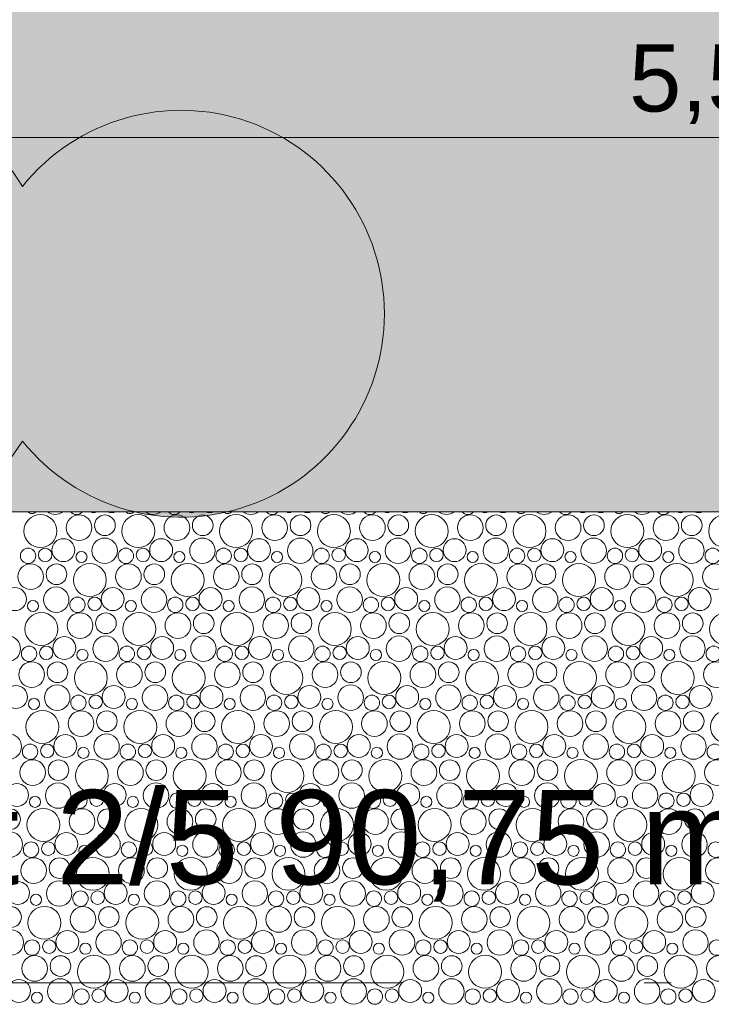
# Model space of a CAD drawing. Header units: metres. Extents: x -167 to 338, y -186 to 508.
# Tile 164 of 256: x 72.31 to 74.88, y 43.92 to 47.58. Entities that reach past the tile are written whole.
import ezdxf

# ---------------------------------------------------------------- set-up
doc = ezdxf.new("R2010")
doc.units = ezdxf.units.M
doc.header["$MEASUREMENT"] = 0
doc.linetypes.add('LINE_LT_20', pattern=[11, 2, -0.9, 0.1, -0.9, 4, -1, 2, -0.1])
doc.linetypes.add('Öffnungslinie Tür Fenster', pattern=[0.23, 0.15, -0.08])
for name, color, linetype in [('60 Gelände 2D Übersicht', 7, 'Continuous'), ('60 Stellplätze', 7, 'Continuous'), ('94 Genehmigungsplanung Bemaßung', 7, 'Continuous'), ('PB-L-Baugrenze', 7, 'Continuous')]:
    doc.layers.add(name, color=color, linetype=linetype)
doc.styles.add('ERSTELLTER_STIL_1', font='arial.ttf')
doc.dimstyles.new('ERSTELLTER_STIL__1', dxfattribs={"dimtxt": 0.25, "dimasz": 0.19, "dimexe": 0.18, "dimexo": 0.1, "dimgap": 0, "dimtad": 1, "dimtih": 1, "dimtoh": 1, "dimzin": 0, "dimdsep": 46, "dimtxsty": 'ERSTELLTER_STIL_1', "dimblk": 'ARROWHEAD_6', "dimblk1": 'ARROWHEAD_6', "dimblk2": 'ARROWHEAD_6', "dimcen": 0.09, "dimclrd": 7, "dimclre": 7, "dimclrt": 7, "dimazin": 0, "dimtfac": 1, "dimtdec": 4, "dimtmove": 0, "dimatfit": 3, "dimfxl": 1, "dimtolj": 1, "dimtzin": 0, "dimarcsym": 0})

# ---------------------------------------------------------------- blocks, each defined once
blk = doc.blocks.new('*X43', base_point=(27236.1321, 33357.279))
at = {"layer": '60 Gelände 2D Übersicht', "color": 9, "linetype": 'Continuous', "lineweight": 18}
for centre, radius in [((72.3903, 45.6786), 0.0612), ((72.754, 45.6786), 0.0612), ((73.1177, 45.6786), 0.0612), ((73.4814, 45.6786), 0.0612), ((73.8451, 45.6786), 0.0612), ((74.2089, 45.6786), 0.0612), ((74.5726, 45.6786), 0.0612), ((74.9363, 45.6786), 0.0612), ((72.5339, 45.6911), 0.0477), ((72.6299, 45.6999), 0.0384), ((72.8976, 45.6911), 0.0477), ((72.9936, 45.6999), 0.0384), ((73.2613, 45.6911), 0.0477), ((73.3573, 45.6999), 0.0384), ((73.625, 45.6911), 0.0477), ((73.721, 45.6999), 0.0384), ((73.9887, 45.6911), 0.0477), ((74.0847, 45.6999), 0.0384), ((74.3524, 45.6911), 0.0477), ((74.4485, 45.6999), 0.0384), ((74.7161, 45.6911), 0.0477), ((74.8122, 45.6999), 0.0384), ((72.4754, 45.6077), 0.0426), ((72.6289, 45.6055), 0.0473), ((72.8391, 45.6077), 0.0426), ((72.9926, 45.6055), 0.0473), ((73.2028, 45.6077), 0.0426), ((73.3563, 45.6055), 0.0473), ((73.5665, 45.6077), 0.0426), ((73.72, 45.6055), 0.0473), ((73.9303, 45.6077), 0.0426), ((74.0837, 45.6055), 0.0473), ((74.294, 45.6077), 0.0426), ((74.4474, 45.6055), 0.0473), ((74.6577, 45.6077), 0.0426), ((74.8111, 45.6055), 0.0473), ((72.3442, 45.5864), 0.0286), ((72.408, 45.59), 0.0251), ((72.5428, 45.5823), 0.0207), ((72.7079, 45.5864), 0.0286), ((72.7718, 45.59), 0.0251), ((72.9065, 45.5823), 0.0207), ((73.0716, 45.5864), 0.0286), ((73.1355, 45.59), 0.0251), ((73.2702, 45.5823), 0.0207), ((73.4353, 45.5864), 0.0286), ((73.4992, 45.59), 0.0251), ((73.6339, 45.5823), 0.0207), ((73.7991, 45.5864), 0.0286), ((73.8629, 45.59), 0.0251), ((73.9976, 45.5823), 0.0207), ((74.1628, 45.5864), 0.0286), ((74.2266, 45.59), 0.0251), ((74.3613, 45.5823), 0.0207), ((74.5265, 45.5864), 0.0286), ((74.5903, 45.59), 0.0251), ((74.725, 45.5823), 0.0207), ((74.8902, 45.5864), 0.0286), ((72.3539, 45.5091), 0.0477), ((72.4499, 45.5179), 0.0384), ((72.574, 45.4966), 0.0612), ((72.7176, 45.5091), 0.0477), ((72.8136, 45.5179), 0.0384), ((72.9377, 45.4966), 0.0612), ((73.0813, 45.5091), 0.0477), ((73.1773, 45.5179), 0.0384), ((73.3014, 45.4966), 0.0612), ((73.445, 45.5091), 0.0477), ((73.541, 45.5179), 0.0384), ((73.6651, 45.4966), 0.0612), ((73.8087, 45.5091), 0.0477), ((73.9047, 45.5179), 0.0384), ((74.0289, 45.4966), 0.0612), ((74.1724, 45.5091), 0.0477), ((74.2685, 45.5179), 0.0384), ((74.3926, 45.4966), 0.0612), ((74.5361, 45.5091), 0.0477), ((74.6322, 45.5179), 0.0384), ((74.7563, 45.4966), 0.0612), ((74.8998, 45.5091), 0.0477), ((72.2954, 45.4257), 0.0426), ((72.4489, 45.4235), 0.0473), ((72.6591, 45.4257), 0.0426), ((72.8126, 45.4235), 0.0473), ((73.0228, 45.4257), 0.0426), ((73.1763, 45.4235), 0.0473), ((73.3865, 45.4257), 0.0426), ((73.54, 45.4235), 0.0473), ((73.7503, 45.4257), 0.0426), ((73.9037, 45.4235), 0.0473), ((74.114, 45.4257), 0.0426), ((74.2674, 45.4235), 0.0473), ((74.4777, 45.4257), 0.0426), ((74.6311, 45.4235), 0.0473), ((74.8414, 45.4257), 0.0426), ((72.3628, 45.4003), 0.0207), ((72.5279, 45.4044), 0.0286), ((72.5918, 45.408), 0.0251), ((72.7265, 45.4003), 0.0207), ((72.8916, 45.4044), 0.0286), ((72.9555, 45.408), 0.0251), ((73.0902, 45.4003), 0.0207), ((73.2553, 45.4044), 0.0286), ((73.3192, 45.408), 0.0251), ((73.4539, 45.4003), 0.0207), ((73.6191, 45.4044), 0.0286), ((73.6829, 45.408), 0.0251), ((73.8176, 45.4003), 0.0207), ((73.9828, 45.4044), 0.0286), ((74.0466, 45.408), 0.0251), ((74.1813, 45.4003), 0.0207), ((74.3465, 45.4044), 0.0286), ((74.4103, 45.408), 0.0251), ((74.545, 45.4003), 0.0207), ((74.7102, 45.4044), 0.0286), ((74.774, 45.408), 0.0251), ((72.394, 45.3146), 0.0612), ((72.5376, 45.3271), 0.0477), ((72.6336, 45.3359), 0.0384), ((72.7577, 45.3146), 0.0612), ((72.9013, 45.3271), 0.0477), ((72.9973, 45.3359), 0.0384), ((73.1214, 45.3146), 0.0612), ((73.265, 45.3271), 0.0477), ((73.361, 45.3359), 0.0384), ((73.4851, 45.3146), 0.0612), ((73.6287, 45.3271), 0.0477), ((73.7247, 45.3359), 0.0384), ((73.8489, 45.3146), 0.0612), ((73.9924, 45.3271), 0.0477), ((74.0885, 45.3359), 0.0384), ((74.2126, 45.3146), 0.0612), ((74.3561, 45.3271), 0.0477), ((74.4522, 45.3359), 0.0384), ((74.5763, 45.3146), 0.0612), ((74.7198, 45.3271), 0.0477), ((74.8159, 45.3359), 0.0384), ((74.94, 45.3146), 0.0612), ((72.2689, 45.2415), 0.0473), ((72.4791, 45.2437), 0.0426), ((72.6326, 45.2415), 0.0473), ((72.8428, 45.2437), 0.0426), ((72.9963, 45.2415), 0.0473), ((73.2065, 45.2437), 0.0426), ((73.36, 45.2415), 0.0473), ((73.5703, 45.2437), 0.0426), ((73.7237, 45.2415), 0.0473), ((73.934, 45.2437), 0.0426), ((74.0874, 45.2415), 0.0473), ((74.2977, 45.2437), 0.0426), ((74.4511, 45.2415), 0.0473), ((74.6614, 45.2437), 0.0426), ((74.8149, 45.2415), 0.0473), ((72.3479, 45.2224), 0.0286), ((72.4118, 45.226), 0.0251), ((72.5465, 45.2183), 0.0207), ((72.7116, 45.2224), 0.0286), ((72.7755, 45.226), 0.0251), ((72.9102, 45.2183), 0.0207), ((73.0753, 45.2224), 0.0286), ((73.1392, 45.226), 0.0251), ((73.2739, 45.2183), 0.0207), ((73.4391, 45.2224), 0.0286), ((73.5029, 45.226), 0.0251), ((73.6376, 45.2183), 0.0207), ((73.8028, 45.2224), 0.0286), ((73.8666, 45.226), 0.0251), ((74.0013, 45.2183), 0.0207), ((74.1665, 45.2224), 0.0286), ((74.2303, 45.226), 0.0251), ((74.365, 45.2183), 0.0207), ((74.5302, 45.2224), 0.0286), ((74.594, 45.226), 0.0251), ((74.7287, 45.2183), 0.0207), ((74.8939, 45.2224), 0.0286), ((72.3576, 45.1451), 0.0477), ((72.4536, 45.1539), 0.0384), ((72.5777, 45.1326), 0.0612), ((72.7213, 45.1451), 0.0477), ((72.8173, 45.1539), 0.0384), ((72.9414, 45.1326), 0.0612), ((73.085, 45.1451), 0.0477), ((73.181, 45.1539), 0.0384), ((73.3051, 45.1326), 0.0612), ((73.4487, 45.1451), 0.0477), ((73.5447, 45.1539), 0.0384), ((73.6689, 45.1326), 0.0612), ((73.8124, 45.1451), 0.0477), ((73.9085, 45.1539), 0.0384), ((74.0326, 45.1326), 0.0612), ((74.1761, 45.1451), 0.0477), ((74.2722, 45.1539), 0.0384), ((74.3963, 45.1326), 0.0612), ((74.5398, 45.1451), 0.0477), ((74.6359, 45.1539), 0.0384), ((74.76, 45.1326), 0.0612), ((74.9035, 45.1451), 0.0477), ((72.2991, 45.0617), 0.0426), ((72.4526, 45.0596), 0.0473), ((72.6628, 45.0617), 0.0426), ((72.8163, 45.0596), 0.0473), ((73.0265, 45.0617), 0.0426), ((73.18, 45.0596), 0.0473), ((73.3903, 45.0617), 0.0426), ((73.5437, 45.0596), 0.0473), ((73.754, 45.0617), 0.0426), ((73.9074, 45.0596), 0.0473), ((74.1177, 45.0617), 0.0426), ((74.2711, 45.0596), 0.0473), ((74.4814, 45.0617), 0.0426), ((74.6349, 45.0596), 0.0473), ((74.8451, 45.0617), 0.0426), ((72.3665, 45.0363), 0.0207), ((72.5316, 45.0404), 0.0286), ((72.5955, 45.044), 0.0251), ((72.7302, 45.0363), 0.0207), ((72.8953, 45.0404), 0.0286), ((72.9592, 45.044), 0.0251), ((73.0939, 45.0363), 0.0207), ((73.2591, 45.0404), 0.0286), ((73.3229, 45.044), 0.0251), ((73.4576, 45.0363), 0.0207), ((73.6228, 45.0404), 0.0286), ((73.6866, 45.044), 0.0251), ((73.8213, 45.0363), 0.0207), ((73.9865, 45.0404), 0.0286), ((74.0503, 45.044), 0.0251), ((74.185, 45.0363), 0.0207), ((74.3502, 45.0404), 0.0286), ((74.414, 45.044), 0.0251), ((74.5487, 45.0363), 0.0207), ((74.7139, 45.0404), 0.0286), ((74.7777, 45.044), 0.0251), ((72.3977, 44.9506), 0.0612), ((72.5413, 44.9631), 0.0477), ((72.6373, 44.9719), 0.0384), ((72.7614, 44.9506), 0.0612), ((72.905, 44.9631), 0.0477), ((73.001, 44.9719), 0.0384), ((73.1251, 44.9506), 0.0612), ((73.2687, 44.9631), 0.0477), ((73.3647, 44.9719), 0.0384), ((73.4889, 44.9506), 0.0612), ((73.6324, 44.9631), 0.0477), ((73.7285, 44.9719), 0.0384), ((73.8526, 44.9506), 0.0612), ((73.9961, 44.9631), 0.0477), ((74.0922, 44.9719), 0.0384), ((74.2163, 44.9506), 0.0612), ((74.3598, 44.9631), 0.0477), ((74.4559, 44.9719), 0.0384), ((74.58, 44.9506), 0.0612), ((74.7235, 44.9631), 0.0477), ((74.8196, 44.9719), 0.0384), ((74.9437, 44.9506), 0.0612), ((72.2726, 44.8776), 0.0473), ((72.4828, 44.8797), 0.0426), ((72.6363, 44.8776), 0.0473), ((72.8465, 44.8797), 0.0426), ((73, 44.8776), 0.0473), ((73.2103, 44.8797), 0.0426), ((73.3637, 44.8776), 0.0473), ((73.574, 44.8797), 0.0426), ((73.7274, 44.8776), 0.0473), ((73.9377, 44.8797), 0.0426), ((74.0911, 44.8776), 0.0473), ((74.3014, 44.8797), 0.0426), ((74.4549, 44.8776), 0.0473), ((74.6651, 44.8797), 0.0426), ((74.8186, 44.8776), 0.0473), ((72.3516, 44.8584), 0.0286), ((72.4155, 44.862), 0.0251), ((72.5502, 44.8543), 0.0207), ((72.7153, 44.8584), 0.0286), ((72.7792, 44.862), 0.0251), ((72.9139, 44.8543), 0.0207), ((73.0791, 44.8584), 0.0286), ((73.1429, 44.862), 0.0251), ((73.2776, 44.8543), 0.0207), ((73.4428, 44.8584), 0.0286), ((73.5066, 44.862), 0.0251), ((73.6413, 44.8543), 0.0207), ((73.8065, 44.8584), 0.0286), ((73.8703, 44.862), 0.0251), ((74.005, 44.8543), 0.0207), ((74.1702, 44.8584), 0.0286), ((74.234, 44.862), 0.0251), ((74.3687, 44.8543), 0.0207), ((74.5339, 44.8584), 0.0286), ((74.5977, 44.862), 0.0251), ((74.7325, 44.8543), 0.0207), ((74.8976, 44.8584), 0.0286), ((72.3613, 44.7811), 0.0477), ((72.4573, 44.7899), 0.0384), ((72.5814, 44.7686), 0.0612), ((72.725, 44.7811), 0.0477), ((72.821, 44.7899), 0.0384), ((72.9451, 44.7686), 0.0612), ((73.0887, 44.7811), 0.0477), ((73.1847, 44.7899), 0.0384), ((73.3089, 44.7686), 0.0612), ((73.4524, 44.7811), 0.0477), ((73.5485, 44.7899), 0.0384), ((73.6726, 44.7686), 0.0612), ((73.8161, 44.7811), 0.0477), ((73.9122, 44.7899), 0.0384), ((74.0363, 44.7686), 0.0612), ((74.1798, 44.7811), 0.0477), ((74.2759, 44.7899), 0.0384), ((74.4, 44.7686), 0.0612), ((74.5435, 44.7811), 0.0477), ((74.6396, 44.7899), 0.0384), ((74.7637, 44.7686), 0.0612), ((74.9073, 44.7811), 0.0477), ((72.3028, 44.6977), 0.0426), ((72.4563, 44.6956), 0.0473), ((72.6665, 44.6977), 0.0426), ((72.82, 44.6956), 0.0473), ((73.0303, 44.6977), 0.0426), ((73.1837, 44.6956), 0.0473), ((73.394, 44.6977), 0.0426), ((73.5474, 44.6956), 0.0473), ((73.7577, 44.6977), 0.0426), ((73.9111, 44.6956), 0.0473), ((74.1214, 44.6977), 0.0426), ((74.2749, 44.6956), 0.0473), ((74.4851, 44.6977), 0.0426), ((74.6386, 44.6956), 0.0473), ((74.8488, 44.6977), 0.0426), ((72.3702, 44.6723), 0.0207), ((72.5353, 44.6765), 0.0286), ((72.5992, 44.68), 0.0251), ((72.7339, 44.6723), 0.0207), ((72.8991, 44.6765), 0.0286), ((72.9629, 44.68), 0.0251), ((73.0976, 44.6723), 0.0207), ((73.2628, 44.6765), 0.0286), ((73.3266, 44.68), 0.0251), ((73.4613, 44.6723), 0.0207), ((73.6265, 44.6765), 0.0286), ((73.6903, 44.68), 0.0251), ((73.825, 44.6723), 0.0207), ((73.9902, 44.6765), 0.0286), ((74.054, 44.68), 0.0251), ((74.1887, 44.6723), 0.0207), ((74.3539, 44.6765), 0.0286), ((74.4177, 44.68), 0.0251), ((74.5525, 44.6723), 0.0207), ((74.7176, 44.6765), 0.0286), ((74.7814, 44.68), 0.0251), ((72.2773, 44.6079), 0.0384), ((72.4014, 44.5866), 0.0612), ((72.545, 44.5991), 0.0477), ((72.641, 44.6079), 0.0384), ((72.7651, 44.5866), 0.0612), ((72.9087, 44.5991), 0.0477), ((73.0047, 44.6079), 0.0384), ((73.1289, 44.5866), 0.0612), ((73.2724, 44.5991), 0.0477), ((73.3685, 44.6079), 0.0384), ((73.4926, 44.5866), 0.0612), ((73.6361, 44.5991), 0.0477), ((73.7322, 44.6079), 0.0384), ((73.8563, 44.5866), 0.0612), ((73.9998, 44.5991), 0.0477), ((74.0959, 44.6079), 0.0384), ((74.22, 44.5866), 0.0612), ((74.3635, 44.5991), 0.0477), ((74.4596, 44.6079), 0.0384), ((74.5837, 44.5866), 0.0612), ((74.7273, 44.5991), 0.0477), ((74.8233, 44.6079), 0.0384), ((72.2763, 44.5136), 0.0473), ((72.4865, 44.5157), 0.0426), ((72.64, 44.5136), 0.0473), ((72.8503, 44.5157), 0.0426), ((73.0037, 44.5136), 0.0473), ((73.214, 44.5157), 0.0426), ((73.3674, 44.5136), 0.0473), ((73.5777, 44.5157), 0.0426), ((73.7311, 44.5136), 0.0473), ((73.9414, 44.5157), 0.0426), ((74.0949, 44.5136), 0.0473), ((74.3051, 44.5157), 0.0426), ((74.4586, 44.5136), 0.0473), ((74.6688, 44.5157), 0.0426), ((74.8223, 44.5136), 0.0473), ((72.3553, 44.4945), 0.0286), ((72.4192, 44.498), 0.0251), ((72.5539, 44.4903), 0.0207), ((72.7191, 44.4945), 0.0286), ((72.7829, 44.498), 0.0251), ((72.9176, 44.4903), 0.0207), ((73.0828, 44.4945), 0.0286), ((73.1466, 44.498), 0.0251), ((73.2813, 44.4903), 0.0207), ((73.4465, 44.4945), 0.0286), ((73.5103, 44.498), 0.0251), ((73.645, 44.4903), 0.0207), ((73.8102, 44.4945), 0.0286), ((73.874, 44.498), 0.0251), ((74.0087, 44.4903), 0.0207), ((74.1739, 44.4945), 0.0286), ((74.2377, 44.498), 0.0251), ((74.3725, 44.4903), 0.0207), ((74.5376, 44.4945), 0.0286), ((74.6014, 44.498), 0.0251), ((74.7362, 44.4903), 0.0207), ((74.9013, 44.4945), 0.0286), ((72.365, 44.4171), 0.0477), ((72.461, 44.4259), 0.0384), ((72.5851, 44.4047), 0.0612), ((72.7287, 44.4171), 0.0477), ((72.8247, 44.4259), 0.0384), ((72.9489, 44.4047), 0.0612), ((73.0924, 44.4171), 0.0477), ((73.1885, 44.4259), 0.0384), ((73.3126, 44.4047), 0.0612), ((73.4561, 44.4171), 0.0477), ((73.5522, 44.4259), 0.0384), ((73.6763, 44.4047), 0.0612), ((73.8198, 44.4171), 0.0477), ((73.9159, 44.4259), 0.0384), ((74.04, 44.4047), 0.0612), ((74.1835, 44.4171), 0.0477), ((74.2796, 44.4259), 0.0384), ((74.4037, 44.4047), 0.0612), ((74.5473, 44.4171), 0.0477), ((74.6433, 44.4259), 0.0384), ((74.7674, 44.4047), 0.0612), ((74.911, 44.4171), 0.0477), ((72.3065, 44.3337), 0.0426), ((72.46, 44.3316), 0.0473), ((72.6703, 44.3337), 0.0426), ((72.8237, 44.3316), 0.0473), ((73.034, 44.3337), 0.0426), ((73.1874, 44.3316), 0.0473), ((73.3977, 44.3337), 0.0426), ((73.5511, 44.3316), 0.0473), ((73.7614, 44.3337), 0.0426), ((73.9149, 44.3316), 0.0473), ((74.1251, 44.3337), 0.0426), ((74.2786, 44.3316), 0.0473), ((74.4888, 44.3337), 0.0426), ((74.6423, 44.3316), 0.0473), ((74.8525, 44.3337), 0.0426), ((72.3739, 44.3083), 0.0207), ((72.5391, 44.3125), 0.0286), ((72.6029, 44.316), 0.0251), ((72.7376, 44.3083), 0.0207), ((72.9028, 44.3125), 0.0286), ((72.9666, 44.316), 0.0251), ((73.1013, 44.3083), 0.0207), ((73.2665, 44.3125), 0.0286), ((73.3303, 44.316), 0.0251), ((73.465, 44.3083), 0.0207), ((73.6302, 44.3125), 0.0286), ((73.694, 44.316), 0.0251), ((73.8287, 44.3083), 0.0207), ((73.9939, 44.3125), 0.0286), ((74.0577, 44.316), 0.0251), ((74.1925, 44.3083), 0.0207), ((74.3576, 44.3125), 0.0286), ((74.4214, 44.316), 0.0251), ((74.5562, 44.3083), 0.0207), ((74.7213, 44.3125), 0.0286), ((74.7851, 44.316), 0.0251), ((72.281, 44.2439), 0.0384), ((72.4051, 44.2227), 0.0612), ((72.5487, 44.2351), 0.0477), ((72.6447, 44.2439), 0.0384), ((72.7689, 44.2227), 0.0612), ((72.9124, 44.2351), 0.0477), ((73.0085, 44.2439), 0.0384), ((73.1326, 44.2227), 0.0612), ((73.2761, 44.2351), 0.0477), ((73.3722, 44.2439), 0.0384), ((73.4963, 44.2227), 0.0612), ((73.6398, 44.2351), 0.0477), ((73.7359, 44.2439), 0.0384), ((73.86, 44.2227), 0.0612), ((74.0035, 44.2351), 0.0477), ((74.0996, 44.2439), 0.0384), ((74.2237, 44.2227), 0.0612), ((74.3673, 44.2351), 0.0477), ((74.4633, 44.2439), 0.0384), ((74.5874, 44.2227), 0.0612), ((74.731, 44.2351), 0.0477), ((74.827, 44.2439), 0.0384), ((72.28, 44.1496), 0.0473), ((72.4903, 44.1517), 0.0426), ((72.6437, 44.1496), 0.0473), ((72.854, 44.1517), 0.0426), ((73.0074, 44.1496), 0.0473), ((73.2177, 44.1517), 0.0426), ((73.3711, 44.1496), 0.0473), ((73.5814, 44.1517), 0.0426), ((73.7349, 44.1496), 0.0473), ((73.9451, 44.1517), 0.0426), ((74.0986, 44.1496), 0.0473), ((74.3088, 44.1517), 0.0426), ((74.4623, 44.1496), 0.0473), ((74.6725, 44.1517), 0.0426), ((74.826, 44.1496), 0.0473), ((72.3591, 44.1305), 0.0286), ((72.4229, 44.134), 0.0251), ((72.5576, 44.1263), 0.0207), ((72.7228, 44.1305), 0.0286), ((72.7866, 44.134), 0.0251), ((72.9213, 44.1263), 0.0207), ((73.0865, 44.1305), 0.0286), ((73.1503, 44.134), 0.0251), ((73.285, 44.1263), 0.0207), ((73.4502, 44.1305), 0.0286), ((73.514, 44.134), 0.0251), ((73.6487, 44.1263), 0.0207), ((73.8139, 44.1305), 0.0286), ((73.8777, 44.134), 0.0251), ((74.0125, 44.1263), 0.0207), ((74.1776, 44.1305), 0.0286), ((74.2414, 44.134), 0.0251), ((74.3762, 44.1263), 0.0207), ((74.5413, 44.1305), 0.0286), ((74.6051, 44.134), 0.0251), ((74.7399, 44.1263), 0.0207), ((74.905, 44.1305), 0.0286), ((72.3687, 44.0531), 0.0477), ((72.4647, 44.0619), 0.0384), ((72.5889, 44.0407), 0.0612), ((72.7324, 44.0531), 0.0477), ((72.8285, 44.0619), 0.0384), ((72.9526, 44.0407), 0.0612), ((73.0961, 44.0531), 0.0477), ((73.1922, 44.0619), 0.0384), ((73.3163, 44.0407), 0.0612), ((73.4598, 44.0531), 0.0477), ((73.5559, 44.0619), 0.0384), ((73.68, 44.0407), 0.0612), ((73.8235, 44.0531), 0.0477), ((73.9196, 44.0619), 0.0384), ((74.0437, 44.0407), 0.0612), ((74.1873, 44.0531), 0.0477), ((74.2833, 44.0619), 0.0384), ((74.4074, 44.0407), 0.0612), ((74.551, 44.0531), 0.0477), ((74.647, 44.0619), 0.0384), ((74.7711, 44.0407), 0.0612), ((74.9147, 44.0531), 0.0477), ((72.3103, 43.9697), 0.0426), ((72.4637, 43.9676), 0.0473), ((72.674, 43.9697), 0.0426), ((72.8274, 43.9676), 0.0473), ((73.0377, 43.9697), 0.0426), ((73.1911, 43.9676), 0.0473), ((73.4014, 43.9697), 0.0426), ((73.5549, 43.9676), 0.0473), ((73.7651, 43.9697), 0.0426), ((73.9186, 43.9676), 0.0473), ((74.1288, 43.9697), 0.0426), ((74.2823, 43.9676), 0.0473), ((74.4925, 43.9697), 0.0426), ((74.646, 43.9676), 0.0473), ((74.8562, 43.9697), 0.0426), ((72.3776, 43.9443), 0.0207), ((72.5428, 43.9485), 0.0286), ((72.6066, 43.952), 0.0251), ((72.7413, 43.9443), 0.0207), ((72.9065, 43.9485), 0.0286), ((72.9703, 43.952), 0.0251), ((73.105, 43.9443), 0.0207), ((73.2702, 43.9485), 0.0286), ((73.334, 43.952), 0.0251), ((73.4687, 43.9443), 0.0207), ((73.6339, 43.9485), 0.0286), ((73.6977, 43.952), 0.0251), ((73.8325, 43.9443), 0.0207), ((73.9976, 43.9485), 0.0286), ((74.0614, 43.952), 0.0251), ((74.1962, 43.9443), 0.0207), ((74.3613, 43.9485), 0.0286), ((74.4251, 43.952), 0.0251), ((74.5599, 43.9443), 0.0207), ((74.725, 43.9485), 0.0286), ((74.7888, 43.952), 0.0251)]:
    blk.add_circle(centre, radius, dxfattribs=at)
for centre, radius, start, end in [((72.3591, 45.7643), 0.0207, 223.2911, 316.7089), ((72.4452, 45.7875), 0.0473, 232.2987, 307.7013), ((72.5242, 45.7684), 0.0286, 219.8614, 320.1386), ((72.588, 45.772), 0.0251, 240.715, 299.285), ((72.6554, 45.7897), 0.0426, 248.5307, 291.4693), ((72.7228, 45.7643), 0.0207, 223.2911, 316.7089), ((72.8089, 45.7875), 0.0473, 232.2987, 307.7013), ((72.8879, 45.7684), 0.0286, 219.8614, 320.1386), ((72.9518, 45.772), 0.0251, 240.715, 299.285), ((73.0191, 45.7897), 0.0426, 248.5307, 291.4693), ((73.0865, 45.7643), 0.0207, 223.2911, 316.7089), ((73.1726, 45.7875), 0.0473, 232.2987, 307.7013), ((73.2516, 45.7684), 0.0286, 219.8614, 320.1386), ((73.3155, 45.772), 0.0251, 240.715, 299.285), ((73.3828, 45.7897), 0.0426, 248.5307, 291.4693), ((73.4502, 45.7643), 0.0207, 223.2911, 316.7089), ((73.5363, 45.7875), 0.0473, 232.2987, 307.7013), ((73.6153, 45.7684), 0.0286, 219.8614, 320.1386), ((73.6792, 45.772), 0.0251, 240.715, 299.285), ((73.7465, 45.7897), 0.0426, 248.5307, 291.4693), ((73.8139, 45.7643), 0.0207, 223.2911, 316.7089), ((73.9, 45.7875), 0.0473, 232.2987, 307.7013), ((73.9791, 45.7684), 0.0286, 219.8614, 320.1386), ((74.0429, 45.772), 0.0251, 240.715, 299.285), ((74.1103, 45.7897), 0.0426, 248.5307, 291.4693), ((74.1776, 45.7643), 0.0207, 223.2911, 316.7089), ((74.2637, 45.7875), 0.0473, 232.2987, 307.7013), ((74.3428, 45.7684), 0.0286, 219.8614, 320.1386), ((74.4066, 45.772), 0.0251, 240.715, 299.285), ((74.474, 45.7897), 0.0426, 248.5307, 291.4693), ((74.5413, 45.7643), 0.0207, 223.2911, 316.7089), ((74.6274, 45.7875), 0.0473, 232.2987, 307.7013), ((74.7065, 45.7684), 0.0286, 219.8614, 320.1386), ((74.7703, 45.772), 0.0251, 240.715, 299.285), ((74.8377, 45.7897), 0.0426, 248.5307, 291.4693)]:
    blk.add_arc(centre, radius, start, end, dxfattribs=at)
blk = doc.blocks.new('*D451', base_point=(27236.1321, 33357.279))
at = {"layer": '94 Genehmigungsplanung Bemaßung', "color": 7, "linetype": 'Continuous', "lineweight": 13}
for p, q in [((72.1629, 46.9539), (72.1629, 47.3289)), ((77.6624, 46.9539), (77.6624, 47.3289)), ((72.2629, 47.2414), (72.0629, 47.0414)), ((77.7624, 47.2414), (77.5624, 47.0414)), ((72.1629, 47.1414), (77.6624, 47.1414))]:
    blk.add_line(p, q, dxfattribs=at)
at = {"layer": '94 Genehmigungsplanung Bemaßung', "color": 7, "lineweight": 13, "insert": (74.579, 47.1914), "char_height": 0.25, "attachment_point": 7, "style": 'ERSTELLTER_STIL_1'}
blk.add_mtext('\\A1;{\\pql;\\fArial|b0|i0|c0|p0;\\W1.000000;5,50}', dxfattribs=at)
blk = doc.blocks.new('ARROWHEAD_6')
at = {"color": 0, "linetype": 'Continuous', "lineweight": 0}
for p, q in [((-0.5, -0.5), (0.5, 0.5)), ((0, 0), (-1, 0))]:
    blk.add_line(p, q, dxfattribs=at)

msp = doc.modelspace()

# ---------------------------------------------------------------- hatches: boundary and pattern name
at = {"layer": '60 Gelände 2D Übersicht', "linetype": 'Continuous', "lineweight": 18, "true_color": 0x6d7e00}
msp.add_hatch(color=66, dxfattribs=at).paths.add_polyline_path([(2.009, 59.5109), (17.3411, 43.9997), (58.1625, 43.9997), (58.1625, 45.7491), (101.6703, 45.7491), (121.7062, 59.5109)])
at = {"layer": '60 Gelände 2D Übersicht', "linetype": 'Continuous', "lineweight": 0, "true_color": 0xe0f2cc}
msp.add_hatch(color=254, dxfattribs=at).paths.add_polyline_path([(70.7952, 46.9594, -0.560067), (72.3234, 46.9594, -2.844228), (72.3234, 46.0131, -0.547905), (70.7952, 46.0131, -2.85936)])

# ---------------------------------------------------------------- linework, layer by layer
at = {"layer": '60 Gelände 2D Übersicht', "color": 7, "linetype": 'Continuous', "lineweight": 13, "flags": 128}
msp.add_lwpolyline([(70.7952, 46.9594, -0.560067), (72.3234, 46.9594, -2.844228), (72.3234, 46.0131, -0.547905), (70.7952, 46.0131, -2.85936)], format="xyb", close=True, dxfattribs=at)
at = {"layer": '60 Stellplätze', "color": 7, "linetype": 'Continuous', "lineweight": 13}
msp.add_line((66.6638, 45.7501), (77.6627, 45.7501), dxfattribs=at)
at = {"layer": 'PB-L-Baugrenze', "color": 5, "linetype": 'LINE_LT_20', "lineweight": 18, "flags": 128}
for points in [[(7.3338, 20.3952), (7.3398, 43.9997), (98.611, 43.9997), (104.6642, 44.0001), (104.6656, 24.0001)], [(7.3338, 20.3952), (7.3398, 43.9997), (98.611, 43.9997), (104.8412, 44.0001), (104.8426, 24.0001)]]:
    msp.add_lwpolyline(points, dxfattribs=at)

# ---------------------------------------------------------------- block references
at = {"layer": '60 Gelände 2D Übersicht', "color": 9, "linetype": 'Öffnungslinie Tür Fenster', "lineweight": 18}
msp.add_blockref('*X43', (27236.1321, 33357.279), dxfattribs=at)

# ---------------------------------------------------------------- texts
at = {"layer": '60 Gelände 2D Übersicht', "color": 7, "lineweight": 13, "insert": (69.6491, 44.2603), "char_height": 0.35, "attachment_point": 7, "style": 'ERSTELLTER_STIL_1'}
msp.add_mtext('\\A1;{\\pql;\\fArial|b0|i0|c0|p0;\\W1.000000;Moränesplitt 2/5 90,75 m\\fArial|b0|i0|c0|p0;\\W1.000000;\\A1{\\H.66x;\\S2^  ;}}', dxfattribs=at)

# ---------------------------------------------------------------- dimensions: what is measured, and where the dimension line sits
at = {"layer": '94 Genehmigungsplanung Bemaßung', "color": 7, "linetype": 'Continuous', "lineweight": 13}
dim = msp.add_linear_dim(base=(77.6624, 47.1414), p1=(72.1629, 45.7491), p2=(77.6624, 42.9991), dimstyle='ERSTELLTER_STIL__1', dxfattribs=at)
dim.commit()
dim.dimension.update_dxf_attribs({"geometry": '*D451', "text_midpoint": (74.9027, 47.3164), "dimtype": 160})

doc.saveas('drawing.dxf')
